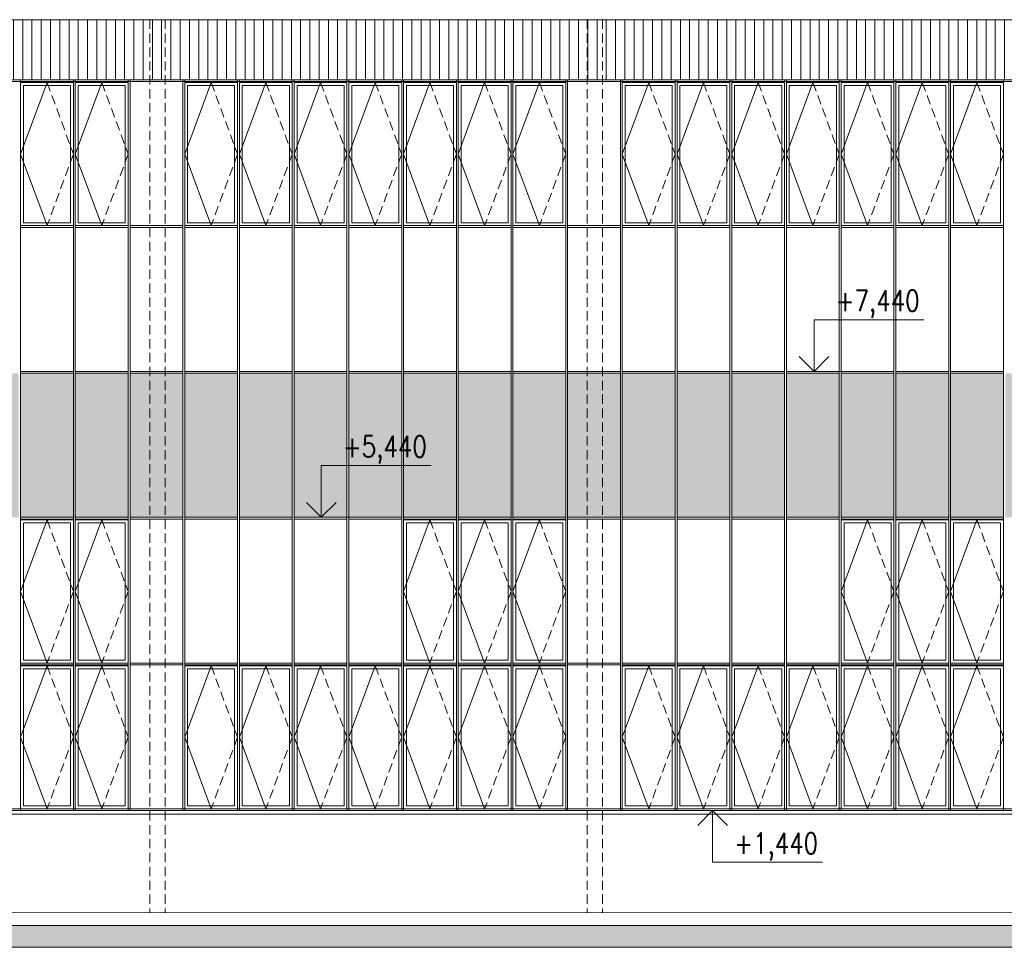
# Model space of a CAD drawing. Header units: millimetres. Extents: x -485339 to 350584, y -2181201 to -313328.
# Tile 102 of 115: x -93767 to -80267, y -547955 to -535230. Entities that reach past the tile are written whole.
import ezdxf
from ezdxf.enums import TextEntityAlignment as Align

# ---------------------------------------------------------------- set-up
doc = ezdxf.new("R2010")
doc.units = ezdxf.units.MM
doc.header["$LTSCALE"] = 10
doc.linetypes.add('ČÁRKOVANÁ', pattern=[19.05, 12.7, -6.35])
for name, color, linetype, lineweight, true_color in [('BOUR_OBV.PLÁŠT', 7, 'Continuous', 18, 0x4ccd32), ('BOUR_OKNA', 7, 'Continuous', 18, 0x4ccd32), ('BOUR_ŠRAFY', 7, 'Continuous', 18, 0x4ccd32)]:
    doc.layers.add(name, color=color, linetype=linetype, lineweight=lineweight, true_color=true_color)
for name, color, linetype, lineweight in [('St_kóty_výškové', 132, 'Continuous', 18), ('St_otvory_okna', 40, 'Continuous', 18), ('St_sloupy_opláštění_pohled', 25, 'ČÁRKOVANÁ', 18), ('St_čáry_obrys', 5, 'Continuous', 35), ('St_čáry_plné', 250, 'Continuous', 18), ('St_šrafy', 250, 'Continuous', 18)]:
    doc.layers.add(name, color=color, linetype=linetype, lineweight=lineweight)
doc.styles.add('ROMANS', font='romans.shx', dxfattribs={"width": 0.8})

# ---------------------------------------------------------------- blocks, each defined once
blk = doc.blocks.new('*U109')
at = {"layer": 'St_sloupy_opláštění_pohled'}
for points in [[(-105, 6125), (-105, -6125)], [(105, 6125), (105, -6125)]]:
    blk.add_lwpolyline(points, dxfattribs=at)
blk = doc.blocks.new('*U110')
at = {"layer": 'St_šrafy'}
for p in [(-18000, 0), (-12000, 0)]:
    blk.add_blockref('*U109', p, dxfattribs=at)
blk = doc.blocks.new('*U164')
at = {"color": 0, "linetype": 'ByBlock', "lineweight": -2}
blk.add_line((3, 0), (-7, 0), dxfattribs=at)
for points in [[(0, 0), (0, -6.12), (0, -6.12), (-13, -6.12)], [(1.75, -1.75), (0, 0), (-1.75, -1.75)]]:
    blk.add_lwpolyline(points, dxfattribs=at)
at = {"color": 0, "linetype": 'ByBlock', "lineweight": -2, "style": 'ROMANS', "width": 0.8}
blk.add_attdef('VYSKA', text='', height=2.5, dxfattribs=at).set_placement((-3.45, -2.62), align=Align.TOP_RIGHT)
blk.add_attdef('POPIS_001', text='', height=2.5, dxfattribs=at).set_placement((-12.5, -7.13), align=Align.TOP_LEFT)
blk = doc.blocks.new('*U165')
at = {"color": 0, "linetype": 'ByBlock', "lineweight": -2}
blk.add_line((3, 0), (-7, 0), dxfattribs=at)
for points in [[(0, 0), (0, 6.12), (0, 6.12), (-13, 6.12)], [(1.75, 1.75), (0, 0), (-1.75, 1.75)]]:
    blk.add_lwpolyline(points, dxfattribs=at)
at = {"color": 0, "linetype": 'ByBlock', "lineweight": -2, "style": 'ROMANS', "width": 0.8}
blk.add_attdef('VYSKA', text='', height=2.5, dxfattribs=at).set_placement((-3.45, 9.62), align=Align.TOP_RIGHT)
blk.add_attdef('POPIS_001', text='', height=2.5, dxfattribs=at).set_placement((-12.5, 5.12), align=Align.TOP_LEFT)
blk = doc.blocks.new('G$CE9516F89')
at = {"layer": 'St_otvory_okna', "color": 0}
for points in [[(0, 0), (725, 0), (725, 1962.5), (0, 1962.5)], [(40, 40), (685, 40), (685, 1922.5), (40, 1922.5)]]:
    blk.add_lwpolyline(points, close=True, dxfattribs=at)
blk.add_lwpolyline([(362.5, 1962.5), (0, 981.25), (362.5, 0)], dxfattribs=at)
at = {"layer": 'St_otvory_okna', "color": 0, "linetype": 'ČÁRKOVANÁ'}
blk.add_lwpolyline([(362.5, 1962.5), (725, 981.25), (362.5, 0)], dxfattribs=at)

msp = doc.modelspace()

# ---------------------------------------------------------------- hatches: boundary and pattern name
at = {"layer": 'BOUR_ŠRAFY'}
h = msp.add_hatch(dxfattribs=at)
h.set_pattern_fill('ANSI31', color=256, scale=40, angle=45)
h.set_pattern_definition([(90, (0, 160416.98), (-127, 8e-15), [])])
h.paths.add_polyline_path([(-105754.9, -536055.2), (-105029.9, -536055.2), (-105004.9, -536055.2), (-104279.9, -536055.2), (-104254.9, -536055.2), (-103529.9, -536055.2), (-103504.9, -536055.2), (-102779.9, -536055.2), (-102754.9, -536055.2), (-102029.9, -536055.2), (-102004.9, -536055.2), (-101279.9, -536055.2), (-101254.9, -536055.2), (-100529.9, -536055.2), (-100504.9, -536055.2), (-99779.9, -536055.2), (-99754.9, -536055.2), (-99029.9, -536055.2), (-99004.9, -536055.2), (-98279.9, -536055.2), (-98254.9, -536055.2), (-97529.9, -536055.2), (-97504.9, -536055.2), (-96779.9, -536055.2), (-96754.9, -536055.2), (-96029.9, -536055.2), (-96004.9, -536055.2), (-95279.9, -536055.2), (-95254.9, -536055.2), (-94529.9, -536055.2), (-94504.9, -536055.2), (-93779.9, -536055.2), (-93754.9, -536055.2), (-93029.9, -536055.2), (-93004.9, -536055.2), (-92279.9, -536055.2), (-92254.9, -536055.2), (-91529.9, -536055.2), (-91504.9, -536055.2), (-90779.9, -536055.2), (-90754.9, -536055.2), (-90029.9, -536055.2), (-90004.9, -536055.2), (-89279.9, -536055.2), (-89254.9, -536055.2), (-88529.9, -536055.2), (-88504.9, -536055.2), (-87779.9, -536055.2), (-87754.9, -536055.2), (-87029.9, -536055.2), (-87004.9, -536055.2), (-86279.9, -536055.2), (-86254.9, -536055.2), (-85529.9, -536055.2), (-85504.9, -536055.2), (-84779.9, -536055.2), (-84754.9, -536055.2), (-84029.9, -536055.2), (-84004.9, -536055.2), (-83279.9, -536055.2), (-83254.9, -536055.2), (-82529.9, -536055.2), (-82504.9, -536055.2), (-81779.9, -536055.2), (-81754.9, -536055.2), (-81029.9, -536055.2), (-81004.9, -536055.2), (-80279.9, -536055.2), (-80254.9, -536055.2), (-79529.9, -536055.2), (-79504.9, -536055.2), (-78779.9, -536055.2), (-78754.9, -536055.2), (-78029.9, -536055.2), (-78004.9, -536055.2), (-77279.9, -536055.2), (-77254.9, -536055.2), (-76529.9, -536055.2), (-76504.9, -536055.2), (-75779.9, -536055.2), (-75754.9, -536055.2), (-75029.9, -536055.2), (-75004.9, -536055.2), (-74279.9, -536055.2), (-74254.9, -536055.2), (-73529.9, -536055.2), (-73504.9, -536055.2), (-72779.9, -536055.2), (-72754.9, -536055.2), (-72029.9, -536055.2), (-72004.9, -536055.2), (-71279.9, -536055.2), (-71254.9, -536055.2), (-70529.9, -536055.2), (-70504.9, -536055.2), (-70504.9, -535230.1), (-140279.9, -535230.1), (-140279.9, -536055.2), (-140254.9, -536055.2), (-139529.9, -536055.2), (-139504.9, -536055.2), (-138779.9, -536055.2), (-138754.9, -536055.2), (-138029.9, -536055.2), (-138004.9, -536055.2), (-137279.9, -536055.2), (-137254.9, -536055.2), (-136529.9, -536055.2), (-136504.9, -536055.2), (-135779.9, -536055.2), (-135754.9, -536055.2), (-135029.9, -536055.2), (-135004.9, -536055.2), (-134279.9, -536055.2), (-134254.9, -536055.2), (-133529.9, -536055.2), (-133504.9, -536055.2), (-132779.9, -536055.2), (-132754.9, -536055.2), (-132029.9, -536055.2), (-132004.9, -536055.2), (-131279.9, -536055.2), (-131254.9, -536055.2), (-130529.9, -536055.2), (-130504.9, -536055.2), (-129779.9, -536055.2), (-129754.9, -536055.2), (-129029.9, -536055.2), (-129004.9, -536055.2), (-128279.9, -536055.2), (-128254.9, -536055.2), (-127529.9, -536055.2), (-127504.9, -536055.2), (-126779.9, -536055.2), (-126754.9, -536055.2), (-126029.9, -536055.2), (-126004.9, -536055.2), (-125279.9, -536055.2), (-125254.9, -536055.2), (-124529.9, -536055.2), (-124504.9, -536055.2), (-123779.9, -536055.2), (-123754.9, -536055.2), (-123029.9, -536055.2), (-123004.9, -536055.2), (-122279.9, -536055.2), (-122254.9, -536055.2), (-121529.9, -536055.2), (-121504.9, -536055.2), (-120779.9, -536055.2), (-120754.9, -536055.2), (-120029.9, -536055.2), (-120004.9, -536055.2), (-119279.9, -536055.2), (-119254.9, -536055.2), (-118529.9, -536055.2), (-118504.9, -536055.2), (-117779.9, -536055.2), (-117754.9, -536055.2), (-117029.9, -536055.2), (-117004.9, -536055.2), (-116279.9, -536055.2), (-116254.9, -536055.2), (-115529.9, -536055.2), (-115504.9, -536055.2), (-114779.9, -536055.2), (-114754.9, -536055.2), (-114029.9, -536055.2), (-114004.9, -536055.2), (-113279.9, -536055.2), (-113254.9, -536055.2), (-112529.9, -536055.2), (-112504.9, -536055.2), (-111779.9, -536055.2), (-111754.9, -536055.2), (-111029.9, -536055.2), (-111004.9, -536055.2), (-110279.9, -536055.2), (-110254.9, -536055.2), (-109529.9, -536055.2), (-109504.9, -536055.2), (-108779.9, -536055.2), (-108754.9, -536055.2), (-108029.9, -536055.2), (-108004.9, -536055.2), (-107279.9, -536055.2), (-107254.9, -536055.2), (-106529.9, -536055.2), (-106504.9, -536055.2), (-105779.9, -536055.2)])
at = {"layer": 'St_otvory_okna'}
h = msp.add_hatch(color=254, dxfattribs=at)
h.dxf.hatch_style = 1
h.paths.add_polyline_path([(-139504.9, -542055.2), (-138779.9, -542055.2), (-138779.9, -540080.2), (-139504.9, -540080.2)])
h.paths.add_polyline_path([(-138029.9, -540080.2), (-138754.9, -540080.2), (-138754.9, -542055.2), (-138029.9, -542055.2)])
h.paths.add_polyline_path([(-137279.9, -540080.2), (-138004.9, -540080.2), (-138004.9, -542055.2), (-137279.9, -542055.2)])
h.paths.add_polyline_path([(-136529.9, -540080.2), (-137254.9, -540080.2), (-137254.9, -542055.2), (-136529.9, -542055.2)])
h.paths.add_polyline_path([(-136504.9, -542055.2), (-135779.9, -542055.2), (-135779.9, -540080.2), (-136504.9, -540080.2)])
h.paths.add_polyline_path([(-135754.9, -542055.2), (-135029.9, -542055.2), (-135029.9, -540080.2), (-135754.9, -540080.2)])
h.paths.add_polyline_path([(-135004.9, -542055.2), (-134279.9, -542055.2), (-134279.9, -540080.2), (-135004.9, -540080.2)])
h.paths.add_polyline_path([(-134254.9, -542055.2), (-133529.9, -542055.2), (-133529.9, -540080.2), (-134254.9, -540080.2)])
h.paths.add_polyline_path([(-132779.9, -540080.2), (-133504.9, -540080.2), (-133504.9, -542055.2), (-132779.9, -542055.2)])
h.paths.add_polyline_path([(-132754.9, -542055.2), (-132029.9, -542055.2), (-132029.9, -540080.2), (-132754.9, -540080.2)])
h.paths.add_polyline_path([(-132004.9, -542055.2), (-131279.9, -542055.2), (-131279.9, -540080.2), (-132004.9, -540080.2)])
h.paths.add_polyline_path([(-131254.9, -542055.2), (-130529.9, -542055.2), (-130529.9, -540080.2), (-131254.9, -540080.2)])
h.paths.add_polyline_path([(-130504.9, -542055.2), (-129779.9, -542055.2), (-129779.9, -540080.2), (-130504.9, -540080.2)])
h.paths.add_polyline_path([(-129754.9, -542055.2), (-129029.9, -542055.2), (-129029.9, -540080.2), (-129754.9, -540080.2)])
h.paths.add_polyline_path([(-129004.9, -542055.2), (-128279.9, -542055.2), (-128279.9, -540080.2), (-129004.9, -540080.2)])
h.paths.add_polyline_path([(-128254.9, -542055.2), (-127529.9, -542055.2), (-127529.9, -540080.2), (-128254.9, -540080.2)])
h.paths.add_polyline_path([(-127504.9, -542055.2), (-126779.9, -542055.2), (-126779.9, -540080.2), (-127504.9, -540080.2)])
h.paths.add_polyline_path([(-126754.9, -542055.2), (-126029.9, -542055.2), (-126029.9, -540080.2), (-126754.9, -540080.2)])
h.paths.add_polyline_path([(-126004.9, -542055.2), (-125279.9, -542055.2), (-125279.9, -540080.2), (-126004.9, -540080.2)])
h.paths.add_polyline_path([(-125254.9, -542055.2), (-124529.9, -542055.2), (-124529.9, -540080.2), (-125254.9, -540080.2)])
h.paths.add_polyline_path([(-124504.9, -542055.2), (-123779.9, -542055.2), (-123779.9, -540080.2), (-124504.9, -540080.2)])
h.paths.add_polyline_path([(-123754.9, -542055.2), (-123029.9, -542055.2), (-123029.9, -540080.2), (-123754.9, -540080.2)])
h.paths.add_polyline_path([(-123004.9, -542055.2), (-122279.9, -542055.2), (-122279.9, -540080.2), (-123004.9, -540080.2)])
h.paths.add_polyline_path([(-122254.9, -542055.2), (-121529.9, -542055.2), (-121529.9, -540080.2), (-122254.9, -540080.2)])
h.paths.add_polyline_path([(-121504.9, -542055.2), (-120779.9, -542055.2), (-120779.9, -540080.2), (-121504.9, -540080.2)])
h.paths.add_polyline_path([(-120754.9, -542055.2), (-120029.9, -542055.2), (-120029.9, -540080.2), (-120754.9, -540080.2)])
h.paths.add_polyline_path([(-120004.9, -542055.2), (-119279.9, -542055.2), (-119279.9, -540080.2), (-120004.9, -540080.2)])
h.paths.add_polyline_path([(-119254.9, -542055.2), (-118529.9, -542055.2), (-118529.9, -540080.2), (-119254.9, -540080.2)])
h.paths.add_polyline_path([(-118504.9, -542055.2), (-117779.9, -542055.2), (-117779.9, -540080.2), (-118504.9, -540080.2)])
h.paths.add_polyline_path([(-117754.9, -542055.2), (-117029.9, -542055.2), (-117029.9, -540080.2), (-117754.9, -540080.2)])
h.paths.add_polyline_path([(-116254.9, -542055.2), (-115529.9, -542055.2), (-115529.9, -540080.2), (-116254.9, -540080.2)])
h.paths.add_polyline_path([(-117004.9, -542055.2), (-116279.9, -542055.2), (-116279.9, -540080.2), (-117004.9, -540080.2)])
h.paths.add_polyline_path([(-115504.9, -542055.2), (-114779.9, -542055.2), (-114779.9, -540080.2), (-115504.9, -540080.2)])
h.paths.add_polyline_path([(-114754.9, -542055.2), (-114029.9, -542055.2), (-114029.9, -540080.2), (-114754.9, -540080.2)])
h.paths.add_polyline_path([(-114004.9, -542055.2), (-113279.9, -542055.2), (-113279.9, -540080.2), (-114004.9, -540080.2)])
h.paths.add_polyline_path([(-113254.9, -542055.2), (-112529.9, -542055.2), (-112529.9, -540080.2), (-113254.9, -540080.2)])
h.paths.add_polyline_path([(-112504.9, -542055.2), (-111779.9, -542055.2), (-111779.9, -540080.2), (-112504.9, -540080.2)])
h.paths.add_polyline_path([(-111754.9, -542055.2), (-111029.9, -542055.2), (-111029.9, -540080.2), (-111754.9, -540080.2)])
h.paths.add_polyline_path([(-111004.9, -542055.2), (-110279.9, -542055.2), (-110279.9, -540080.2), (-111004.9, -540080.2)])
h.paths.add_polyline_path([(-110254.9, -542055.2), (-109529.9, -542055.2), (-109529.9, -540080.2), (-110254.9, -540080.2)])
h.paths.add_polyline_path([(-109504.9, -542055.2), (-108779.9, -542055.2), (-108779.9, -540080.2), (-109504.9, -540080.2)])
h.paths.add_polyline_path([(-108754.9, -542055.2), (-108029.9, -542055.2), (-108029.9, -540080.2), (-108754.9, -540080.2)])
h.paths.add_polyline_path([(-108004.9, -542055.2), (-107279.9, -542055.2), (-107279.9, -540080.2), (-108004.9, -540080.2)])
h.paths.add_polyline_path([(-107254.9, -542055.2), (-106529.9, -542055.2), (-106529.9, -540080.2), (-107254.9, -540080.2)])
h.paths.add_polyline_path([(-106504.9, -542055.2), (-105779.9, -542055.2), (-105779.9, -540080.2), (-106504.9, -540080.2)])
h.paths.add_polyline_path([(-105754.9, -542055.2), (-105029.9, -542055.2), (-105029.9, -540080.2), (-105754.9, -540080.2)])
h.paths.add_polyline_path([(-105004.9, -542055.2), (-104279.9, -542055.2), (-104279.9, -540080.2), (-105004.9, -540080.2)])
h.paths.add_polyline_path([(-104254.9, -542055.2), (-103529.9, -542055.2), (-103529.9, -540080.2), (-104254.9, -540080.2)])
h.paths.add_polyline_path([(-103504.9, -542055.2), (-102779.9, -542055.2), (-102779.9, -540080.2), (-103504.9, -540080.2)])
h.paths.add_polyline_path([(-102754.9, -542055.2), (-102029.9, -542055.2), (-102029.9, -540080.2), (-102754.9, -540080.2)])
h.paths.add_polyline_path([(-102004.9, -542055.2), (-101279.9, -542055.2), (-101279.9, -540080.2), (-102004.9, -540080.2)])
h.paths.add_polyline_path([(-101254.9, -542055.2), (-100529.9, -542055.2), (-100529.9, -540080.2), (-101254.9, -540080.2)])
h.paths.add_polyline_path([(-100504.9, -542055.2), (-99779.9, -542055.2), (-99779.9, -540080.2), (-100504.9, -540080.2)])
h.paths.add_polyline_path([(-99754.9, -542055.2), (-99029.9, -542055.2), (-99029.9, -540080.2), (-99754.9, -540080.2)])
h.paths.add_polyline_path([(-99004.9, -542055.2), (-98279.9, -542055.2), (-98279.9, -540080.2), (-99004.9, -540080.2)])
h.paths.add_polyline_path([(-98254.9, -542055.2), (-97529.9, -542055.2), (-97529.9, -540080.2), (-98254.9, -540080.2)])
h.paths.add_polyline_path([(-97504.9, -542055.2), (-96779.9, -542055.2), (-96779.9, -540080.2), (-97504.9, -540080.2)])
h.paths.add_polyline_path([(-96754.9, -542055.2), (-96029.9, -542055.2), (-96029.9, -540080.2), (-96754.9, -540080.2)])
h.paths.add_polyline_path([(-96004.9, -542055.2), (-95279.9, -542055.2), (-95279.9, -540080.2), (-96004.9, -540080.2)])
h.paths.add_polyline_path([(-95254.9, -542055.2), (-94529.9, -542055.2), (-94529.9, -540080.2), (-95254.9, -540080.2)])
h.paths.add_polyline_path([(-94504.9, -542055.2), (-93779.9, -542055.2), (-93779.9, -540080.2), (-94504.9, -540080.2)])
h.paths.add_polyline_path([(-93754.9, -542055.2), (-93029.9, -542055.2), (-93029.9, -540080.2), (-93754.9, -540080.2)])
h.paths.add_polyline_path([(-93004.9, -542055.2), (-92279.9, -542055.2), (-92279.9, -540080.2), (-93004.9, -540080.2)])
h.paths.add_polyline_path([(-92254.9, -542055.2), (-91529.9, -542055.2), (-91529.9, -540080.2), (-92254.9, -540080.2)])
h.paths.add_polyline_path([(-91504.9, -542055.2), (-90779.9, -542055.2), (-90779.9, -540080.2), (-91504.9, -540080.2)])
h.paths.add_polyline_path([(-90754.9, -542055.2), (-90029.9, -542055.2), (-90029.9, -540080.2), (-90754.9, -540080.2)])
h.paths.add_polyline_path([(-90004.9, -542055.2), (-89279.9, -542055.2), (-89279.9, -540080.2), (-90004.9, -540080.2)])
h.paths.add_polyline_path([(-89254.9, -542055.2), (-88529.9, -542055.2), (-88529.9, -540080.2), (-89254.9, -540080.2)])
h.paths.add_polyline_path([(-88504.9, -542055.2), (-87779.9, -542055.2), (-87779.9, -540080.2), (-88504.9, -540080.2)])
h.paths.add_polyline_path([(-87754.9, -542055.2), (-87029.9, -542055.2), (-87029.9, -540080.2), (-87754.9, -540080.2)])
h.paths.add_polyline_path([(-87004.9, -542055.2), (-86279.9, -542055.2), (-86279.9, -540080.2), (-87004.9, -540080.2)])
h.paths.add_polyline_path([(-86254.9, -542055.2), (-85529.9, -542055.2), (-85529.9, -540080.2), (-86254.9, -540080.2)])
h.paths.add_polyline_path([(-85504.9, -542055.2), (-84779.9, -542055.2), (-84779.9, -540080.2), (-85504.9, -540080.2)])
h.paths.add_polyline_path([(-84754.9, -542055.2), (-84029.9, -542055.2), (-84029.9, -540080.2), (-84754.9, -540080.2)])
h.paths.add_polyline_path([(-84004.9, -542055.2), (-83279.9, -542055.2), (-83279.9, -540080.2), (-84004.9, -540080.2)])
h.paths.add_polyline_path([(-83254.9, -542055.2), (-82529.9, -542055.2), (-82529.9, -540080.2), (-83254.9, -540080.2)])
h.paths.add_polyline_path([(-82504.9, -542055.2), (-81779.9, -542055.2), (-81779.9, -540080.2), (-82504.9, -540080.2)])
h.paths.add_polyline_path([(-81754.9, -542055.2), (-81029.9, -542055.2), (-81029.9, -540080.2), (-81754.9, -540080.2)])
h.paths.add_polyline_path([(-81004.9, -542055.2), (-80279.9, -542055.2), (-80279.9, -540080.2), (-81004.9, -540080.2)])
h.paths.add_polyline_path([(-80254.9, -542055.2), (-79529.9, -542055.2), (-79529.9, -540080.2), (-80254.9, -540080.2)])
h.paths.add_polyline_path([(-79504.9, -542055.2), (-78779.9, -542055.2), (-78779.9, -540080.2), (-79504.9, -540080.2)])
h.paths.add_polyline_path([(-78754.9, -542055.2), (-78029.9, -542055.2), (-78029.9, -540080.2), (-78754.9, -540080.2)])
h.paths.add_polyline_path([(-78004.9, -542055.2), (-77279.9, -542055.2), (-77279.9, -540080.2), (-78004.9, -540080.2)])
h.paths.add_polyline_path([(-77254.9, -542055.2), (-76529.9, -542055.2), (-76529.9, -540080.2), (-77254.9, -540080.2)])
h.paths.add_polyline_path([(-76504.9, -542055.2), (-75779.9, -542055.2), (-75779.9, -540080.2), (-76504.9, -540080.2)])
h.paths.add_polyline_path([(-75754.9, -542055.2), (-75029.9, -542055.2), (-75029.9, -540080.2), (-75754.9, -540080.2)])
h.paths.add_polyline_path([(-75004.9, -542055.2), (-74279.9, -542055.2), (-74279.9, -540080.2), (-75004.9, -540080.2)])
h.paths.add_polyline_path([(-74254.9, -542055.2), (-73529.9, -542055.2), (-73529.9, -540080.2), (-74254.9, -540080.2)])
h.paths.add_polyline_path([(-72779.9, -540080.2), (-73504.9, -540080.2), (-73504.9, -542055.2), (-72779.9, -542055.2)])
h.paths.add_polyline_path([(-72029.9, -540080.2), (-72754.9, -540080.2), (-72754.9, -542055.2), (-72029.9, -542055.2)])
h.paths.add_polyline_path([(-71279.9, -540080.2), (-72004.9, -540080.2), (-72004.9, -542055.2), (-71279.9, -542055.2)])
h.paths.add_polyline_path([(-70529.9, -540080.2), (-71254.9, -540080.2), (-71254.9, -542055.2), (-70529.9, -542055.2)])
at = {"layer": 'St_šrafy'}
h = msp.add_hatch(color=256, dxfattribs=at)
h.dxf.hatch_style = 1
h.paths.add_polyline_path([(-142454.3, -547955.2), (-42636.8, -547955.2), (-42636.8, -547655.2), (-142454.3, -547655.2)])

# ---------------------------------------------------------------- linework, layer by layer
at = {"layer": 'BOUR_OBV.PLÁŠT'}
for p, q in [((-140279.9, -536055.2), (-70504.9, -536055.2)), ((-140254.9, -536080.2), (-70529.9, -536080.2)), ((-93754.9, -540080.2), (-93754.9, -542055.2)), ((-93029.9, -540080.2), (-93754.9, -540080.2)), ((-93029.9, -542055.2), (-93029.9, -540080.2)), ((-93004.9, -540080.2), (-93004.9, -542055.2)), ((-92279.9, -540080.2), (-93004.9, -540080.2)), ((-92279.9, -542055.2), (-92279.9, -540080.2)), ((-92254.9, -540080.2), (-92254.9, -542055.2)), ((-91529.9, -540080.2), (-92254.9, -540080.2)), ((-91529.9, -542055.2), (-91529.9, -540080.2)), ((-91504.9, -540080.2), (-91504.9, -542055.2)), ((-90779.9, -540080.2), (-91504.9, -540080.2)), ((-90779.9, -542055.2), (-90779.9, -540080.2)), ((-90754.9, -540080.2), (-90754.9, -542055.2)), ((-90029.9, -540080.2), (-90754.9, -540080.2)), ((-90029.9, -542055.2), (-90029.9, -540080.2)), ((-90004.9, -540080.2), (-90004.9, -542055.2)), ((-89279.9, -540080.2), (-90004.9, -540080.2)), ((-89279.9, -542055.2), (-89279.9, -540080.2)), ((-89254.9, -540080.2), (-89254.9, -542055.2)), ((-88529.9, -540080.2), (-89254.9, -540080.2)), ((-88529.9, -542055.2), (-88529.9, -540080.2)), ((-88504.9, -540080.2), (-88504.9, -542055.2)), ((-87779.9, -540080.2), (-88504.9, -540080.2)), ((-87779.9, -542055.2), (-87779.9, -540080.2)), ((-87754.9, -540080.2), (-87754.9, -542055.2)), ((-87029.9, -540080.2), (-87754.9, -540080.2)), ((-87029.9, -542055.2), (-87029.9, -540080.2)), ((-87004.9, -540080.2), (-87004.9, -542055.2)), ((-86279.9, -540080.2), (-87004.9, -540080.2)), ((-86279.9, -542055.2), (-86279.9, -540080.2)), ((-86254.9, -540080.2), (-86254.9, -542055.2)), ((-85529.9, -540080.2), (-86254.9, -540080.2)), ((-85529.9, -542055.2), (-85529.9, -540080.2)), ((-85504.9, -540080.2), (-85504.9, -542055.2)), ((-84779.9, -540080.2), (-85504.9, -540080.2)), ((-84779.9, -542055.2), (-84779.9, -540080.2)), ((-84754.9, -540080.2), (-84754.9, -542055.2)), ((-84029.9, -540080.2), (-84754.9, -540080.2)), ((-84029.9, -542055.2), (-84029.9, -540080.2)), ((-84004.9, -540080.2), (-84004.9, -542055.2)), ((-83279.9, -540080.2), (-84004.9, -540080.2)), ((-83279.9, -542055.2), (-83279.9, -540080.2)), ((-83254.9, -540080.2), (-83254.9, -542055.2)), ((-82529.9, -540080.2), (-83254.9, -540080.2)), ((-82529.9, -542055.2), (-82529.9, -540080.2)), ((-82504.9, -540080.2), (-82504.9, -542055.2)), ((-81779.9, -540080.2), (-82504.9, -540080.2)), ((-81779.9, -542055.2), (-81779.9, -540080.2)), ((-81754.9, -540080.2), (-81754.9, -542055.2)), ((-81029.9, -540080.2), (-81754.9, -540080.2)), ((-81029.9, -542055.2), (-81029.9, -540080.2)), ((-81004.9, -540080.2), (-81004.9, -542055.2)), ((-80279.9, -540080.2), (-81004.9, -540080.2)), ((-80279.9, -542055.2), (-80279.9, -540080.2)), ((-93754.9, -542055.2), (-93029.9, -542055.2)), ((-93004.9, -542055.2), (-92279.9, -542055.2)), ((-92254.9, -542055.2), (-91529.9, -542055.2)), ((-91504.9, -542055.2), (-90779.9, -542055.2)), ((-90754.9, -542055.2), (-90029.9, -542055.2)), ((-90004.9, -542055.2), (-89279.9, -542055.2)), ((-89254.9, -542055.2), (-88529.9, -542055.2)), ((-88504.9, -542055.2), (-87779.9, -542055.2)), ((-87754.9, -542055.2), (-87029.9, -542055.2)), ((-87004.9, -542055.2), (-86279.9, -542055.2)), ((-86254.9, -542055.2), (-85529.9, -542055.2)), ((-85504.9, -542055.2), (-84779.9, -542055.2)), ((-84754.9, -542055.2), (-84029.9, -542055.2)), ((-84004.9, -542055.2), (-83279.9, -542055.2)), ((-83254.9, -542055.2), (-82529.9, -542055.2)), ((-82504.9, -542055.2), (-81779.9, -542055.2)), ((-81754.9, -542055.2), (-81029.9, -542055.2)), ((-81004.9, -542055.2), (-80279.9, -542055.2)), ((-70529.9, -546055.2), (-140254.9, -546055.2)), ((-70504.9, -546080.2), (-140279.9, -546080.2))]:
    msp.add_line(p, q, dxfattribs=at)
for points in [[(-93754.9, -536055.2), (-93029.9, -536055.2)], [(-93754.9, -546080.2), (-93754.9, -536055.2)], [(-93754.9, -536080.2), (-93029.9, -536080.2)], [(-93029.9, -546080.2), (-93029.9, -536055.2)], [(-93004.9, -536055.2), (-92279.9, -536055.2)], [(-93004.9, -546080.2), (-93004.9, -536055.2)], [(-93004.9, -536080.2), (-92279.9, -536080.2)], [(-92279.9, -546080.2), (-92279.9, -536055.2)], [(-92254.9, -536055.2), (-91529.9, -536055.2)], [(-92254.9, -546080.2), (-92254.9, -536055.2)], [(-92254.9, -536080.2), (-91529.9, -536080.2)], [(-91529.9, -546080.2), (-91529.9, -536055.2)], [(-91504.9, -536055.2), (-90779.9, -536055.2)], [(-91504.9, -546080.2), (-91504.9, -536055.2)], [(-91504.9, -536080.2), (-90779.9, -536080.2)], [(-90779.9, -546080.2), (-90779.9, -536055.2)], [(-90754.9, -536055.2), (-90029.9, -536055.2)], [(-90754.9, -546080.2), (-90754.9, -536055.2)], [(-90754.9, -536080.2), (-90029.9, -536080.2)], [(-90029.9, -546080.2), (-90029.9, -536055.2)], [(-90004.9, -536055.2), (-89279.9, -536055.2)], [(-90004.9, -546080.2), (-90004.9, -536055.2)], [(-90004.9, -536080.2), (-89279.9, -536080.2)], [(-89279.9, -546080.2), (-89279.9, -536055.2)], [(-89254.9, -536055.2), (-88529.9, -536055.2)], [(-89254.9, -546080.2), (-89254.9, -536055.2)], [(-89254.9, -536080.2), (-88529.9, -536080.2)], [(-88529.9, -546080.2), (-88529.9, -536055.2)], [(-88504.9, -536055.2), (-87779.9, -536055.2)], [(-88504.9, -546080.2), (-88504.9, -536055.2)], [(-88504.9, -536080.2), (-87779.9, -536080.2)], [(-87779.9, -546080.2), (-87779.9, -536055.2)], [(-87754.9, -536055.2), (-87029.9, -536055.2)], [(-87754.9, -546080.2), (-87754.9, -536055.2)], [(-87754.9, -536080.2), (-87029.9, -536080.2)], [(-87029.9, -546080.2), (-87029.9, -536055.2)], [(-87004.9, -536055.2), (-86279.9, -536055.2)], [(-87004.9, -546080.2), (-87004.9, -536055.2)], [(-87004.9, -536080.2), (-86279.9, -536080.2)], [(-86279.9, -546080.2), (-86279.9, -536055.2)], [(-86254.9, -536055.2), (-85529.9, -536055.2)], [(-86254.9, -546080.2), (-86254.9, -536055.2)], [(-86254.9, -536080.2), (-85529.9, -536080.2)], [(-85529.9, -546080.2), (-85529.9, -536055.2)], [(-85504.9, -536055.2), (-84779.9, -536055.2)], [(-85504.9, -546080.2), (-85504.9, -536055.2)], [(-85504.9, -536080.2), (-84779.9, -536080.2)], [(-84779.9, -546080.2), (-84779.9, -536055.2)], [(-84754.9, -536055.2), (-84029.9, -536055.2)], [(-84754.9, -546080.2), (-84754.9, -536055.2)], [(-84754.9, -536080.2), (-84029.9, -536080.2)], [(-84029.9, -546080.2), (-84029.9, -536055.2)], [(-84004.9, -536055.2), (-83279.9, -536055.2)], [(-84004.9, -546080.2), (-84004.9, -536055.2)], [(-84004.9, -536080.2), (-83279.9, -536080.2)], [(-83279.9, -546080.2), (-83279.9, -536055.2)], [(-83254.9, -536055.2), (-82529.9, -536055.2)], [(-83254.9, -546080.2), (-83254.9, -536055.2)], [(-83254.9, -536080.2), (-82529.9, -536080.2)], [(-82529.9, -546080.2), (-82529.9, -536055.2)], [(-82504.9, -536055.2), (-81779.9, -536055.2)], [(-82504.9, -546080.2), (-82504.9, -536055.2)], [(-82504.9, -536080.2), (-81779.9, -536080.2)], [(-81779.9, -546080.2), (-81779.9, -536055.2)], [(-81754.9, -536055.2), (-81029.9, -536055.2)], [(-81754.9, -546080.2), (-81754.9, -536055.2)], [(-81754.9, -536080.2), (-81029.9, -536080.2)], [(-81029.9, -546080.2), (-81029.9, -536055.2)], [(-81004.9, -536055.2), (-80279.9, -536055.2)], [(-81004.9, -546080.2), (-81004.9, -536055.2)], [(-81004.9, -536080.2), (-80279.9, -536080.2)], [(-80279.9, -546080.2), (-80279.9, -536055.2)], [(-93754.9, -538055.2), (-93029.9, -538055.2)], [(-93754.9, -538080.2), (-93029.9, -538080.2)], [(-93004.9, -538055.2), (-92279.9, -538055.2)], [(-93004.9, -538080.2), (-92279.9, -538080.2)], [(-92254.9, -538055.2), (-91529.9, -538055.2)], [(-92254.9, -538080.2), (-91529.9, -538080.2)], [(-91504.9, -538055.2), (-90779.9, -538055.2)], [(-91504.9, -538080.2), (-90779.9, -538080.2)], [(-90754.9, -538055.2), (-90029.9, -538055.2)], [(-90754.9, -538080.2), (-90029.9, -538080.2)], [(-90004.9, -538055.2), (-89279.9, -538055.2)], [(-90004.9, -538080.2), (-89279.9, -538080.2)], [(-89254.9, -538055.2), (-88529.9, -538055.2)], [(-89254.9, -538080.2), (-88529.9, -538080.2)], [(-88504.9, -538055.2), (-87779.9, -538055.2)], [(-88504.9, -538080.2), (-87779.9, -538080.2)], [(-87754.9, -538055.2), (-87029.9, -538055.2)], [(-87754.9, -538080.2), (-87029.9, -538080.2)], [(-87004.9, -538055.2), (-86279.9, -538055.2)], [(-87004.9, -538080.2), (-86279.9, -538080.2)], [(-86254.9, -538055.2), (-85529.9, -538055.2)], [(-86254.9, -538080.2), (-85529.9, -538080.2)], [(-85504.9, -538055.2), (-84779.9, -538055.2)], [(-85504.9, -538080.2), (-84779.9, -538080.2)], [(-84754.9, -538055.2), (-84029.9, -538055.2)], [(-84754.9, -538080.2), (-84029.9, -538080.2)], [(-84004.9, -538055.2), (-83279.9, -538055.2)], [(-84004.9, -538080.2), (-83279.9, -538080.2)], [(-83254.9, -538055.2), (-82529.9, -538055.2)], [(-83254.9, -538080.2), (-82529.9, -538080.2)], [(-82504.9, -538055.2), (-81779.9, -538055.2)], [(-82504.9, -538080.2), (-81779.9, -538080.2)], [(-81754.9, -538055.2), (-81029.9, -538055.2)], [(-81754.9, -538080.2), (-81029.9, -538080.2)], [(-81004.9, -538055.2), (-80279.9, -538055.2)], [(-81004.9, -538080.2), (-80279.9, -538080.2)], [(-93754.9, -540055.2), (-93029.9, -540055.2)], [(-93754.9, -540080.2), (-93029.9, -540080.2)], [(-93004.9, -540055.2), (-92279.9, -540055.2)], [(-93004.9, -540080.2), (-92279.9, -540080.2)], [(-92254.9, -540055.2), (-91529.9, -540055.2)], [(-92254.9, -540080.2), (-91529.9, -540080.2)], [(-91504.9, -540055.2), (-90779.9, -540055.2)], [(-91504.9, -540080.2), (-90779.9, -540080.2)], [(-90754.9, -540055.2), (-90029.9, -540055.2)], [(-90754.9, -540080.2), (-90029.9, -540080.2)], [(-90004.9, -540055.2), (-89279.9, -540055.2)], [(-90004.9, -540080.2), (-89279.9, -540080.2)], [(-89254.9, -540055.2), (-88529.9, -540055.2)], [(-89254.9, -540080.2), (-88529.9, -540080.2)], [(-88504.9, -540055.2), (-87779.9, -540055.2)], [(-88504.9, -540080.2), (-87779.9, -540080.2)], [(-87754.9, -540055.2), (-87029.9, -540055.2)], [(-87754.9, -540080.2), (-87029.9, -540080.2)], [(-87004.9, -540055.2), (-86279.9, -540055.2)], [(-87004.9, -540080.2), (-86279.9, -540080.2)], [(-86254.9, -540055.2), (-85529.9, -540055.2)], [(-86254.9, -540080.2), (-85529.9, -540080.2)], [(-85504.9, -540055.2), (-84779.9, -540055.2)], [(-85504.9, -540080.2), (-84779.9, -540080.2)], [(-84754.9, -540055.2), (-84029.9, -540055.2)], [(-84754.9, -540080.2), (-84029.9, -540080.2)], [(-84004.9, -540055.2), (-83279.9, -540055.2)], [(-84004.9, -540080.2), (-83279.9, -540080.2)], [(-83254.9, -540055.2), (-82529.9, -540055.2)], [(-83254.9, -540080.2), (-82529.9, -540080.2)], [(-82504.9, -540055.2), (-81779.9, -540055.2)], [(-82504.9, -540080.2), (-81779.9, -540080.2)], [(-81754.9, -540055.2), (-81029.9, -540055.2)], [(-81754.9, -540080.2), (-81029.9, -540080.2)], [(-81004.9, -540055.2), (-80279.9, -540055.2)], [(-81004.9, -540080.2), (-80279.9, -540080.2)], [(-93754.9, -542055.2), (-93029.9, -542055.2)], [(-93754.9, -542080.2), (-93029.9, -542080.2)], [(-93004.9, -542055.2), (-92279.9, -542055.2)], [(-93004.9, -542080.2), (-92279.9, -542080.2)], [(-92254.9, -542055.2), (-91529.9, -542055.2)], [(-92254.9, -542080.2), (-91529.9, -542080.2)], [(-91504.9, -542055.2), (-90779.9, -542055.2)], [(-91504.9, -542080.2), (-90779.9, -542080.2)], [(-90754.9, -542055.2), (-90029.9, -542055.2)], [(-90754.9, -542080.2), (-90029.9, -542080.2)], [(-90004.9, -542055.2), (-89279.9, -542055.2)], [(-90004.9, -542080.2), (-89279.9, -542080.2)], [(-89254.9, -542055.2), (-88529.9, -542055.2)], [(-89254.9, -542080.2), (-88529.9, -542080.2)], [(-88504.9, -542055.2), (-87779.9, -542055.2)], [(-88504.9, -542080.2), (-87779.9, -542080.2)], [(-87754.9, -542055.2), (-87029.9, -542055.2)], [(-87754.9, -542080.2), (-87029.9, -542080.2)], [(-87004.9, -542055.2), (-86279.9, -542055.2)], [(-87004.9, -542080.2), (-86279.9, -542080.2)], [(-86254.9, -542055.2), (-85529.9, -542055.2)], [(-86254.9, -542080.2), (-85529.9, -542080.2)], [(-85504.9, -542055.2), (-84779.9, -542055.2)], [(-85504.9, -542080.2), (-84779.9, -542080.2)], [(-84754.9, -542055.2), (-84029.9, -542055.2)], [(-84754.9, -542080.2), (-84029.9, -542080.2)], [(-84004.9, -542055.2), (-83279.9, -542055.2)], [(-84004.9, -542080.2), (-83279.9, -542080.2)], [(-83254.9, -542055.2), (-82529.9, -542055.2)], [(-83254.9, -542080.2), (-82529.9, -542080.2)], [(-82504.9, -542055.2), (-81779.9, -542055.2)], [(-82504.9, -542080.2), (-81779.9, -542080.2)], [(-81754.9, -542055.2), (-81029.9, -542055.2)], [(-81754.9, -542080.2), (-81029.9, -542080.2)], [(-81004.9, -542055.2), (-80279.9, -542055.2)], [(-81004.9, -542080.2), (-80279.9, -542080.2)], [(-93754.9, -544055.2), (-93029.9, -544055.2)], [(-93754.9, -544080.2), (-93029.9, -544080.2)], [(-93004.9, -544055.2), (-92279.9, -544055.2)], [(-93004.9, -544080.2), (-92279.9, -544080.2)], [(-92254.9, -544055.2), (-91529.9, -544055.2)], [(-92254.9, -544080.2), (-91529.9, -544080.2)], [(-91504.9, -544055.2), (-90779.9, -544055.2)], [(-91504.9, -544080.2), (-90779.9, -544080.2)], [(-90754.9, -544055.2), (-90029.9, -544055.2)], [(-90754.9, -544080.2), (-90029.9, -544080.2)], [(-90004.9, -544055.2), (-89279.9, -544055.2)], [(-90004.9, -544080.2), (-89279.9, -544080.2)], [(-89254.9, -544055.2), (-88529.9, -544055.2)], [(-89254.9, -544080.2), (-88529.9, -544080.2)], [(-88504.9, -544055.2), (-87779.9, -544055.2)], [(-88504.9, -544080.2), (-87779.9, -544080.2)], [(-87754.9, -544055.2), (-87029.9, -544055.2)], [(-87754.9, -544080.2), (-87029.9, -544080.2)], [(-87004.9, -544055.2), (-86279.9, -544055.2)], [(-87004.9, -544080.2), (-86279.9, -544080.2)], [(-86254.9, -544055.2), (-85529.9, -544055.2)], [(-86254.9, -544080.2), (-85529.9, -544080.2)], [(-85504.9, -544055.2), (-84779.9, -544055.2)], [(-85504.9, -544080.2), (-84779.9, -544080.2)], [(-84754.9, -544055.2), (-84029.9, -544055.2)], [(-84754.9, -544080.2), (-84029.9, -544080.2)], [(-84004.9, -544055.2), (-83279.9, -544055.2)], [(-84004.9, -544080.2), (-83279.9, -544080.2)], [(-83254.9, -544055.2), (-82529.9, -544055.2)], [(-83254.9, -544080.2), (-82529.9, -544080.2)], [(-82504.9, -544055.2), (-81779.9, -544055.2)], [(-82504.9, -544080.2), (-81779.9, -544080.2)], [(-81754.9, -544055.2), (-81029.9, -544055.2)], [(-81754.9, -544080.2), (-81029.9, -544080.2)], [(-81004.9, -544055.2), (-80279.9, -544055.2)], [(-81004.9, -544080.2), (-80279.9, -544080.2)]]:
    msp.add_lwpolyline(points, dxfattribs=at)
at = {"layer": 'St_čáry_obrys', "const_width": 10}
msp.add_lwpolyline([(-142454.3, -547480.2), (-42636.8, -547480.2)], dxfattribs=at)
at = {"layer": 'St_čáry_plné'}
for points in [[(-140279.9, -546080.2), (-70504.9, -546080.2)], [(-140279.9, -546130.2), (-70504.9, -546130.2)]]:
    msp.add_lwpolyline(points, dxfattribs=at)
at = {"layer": 'St_šrafy'}
msp.add_lwpolyline([(-140579.9, -535230.1), (-70504.9, -535230.1)], dxfattribs=at)
msp.add_lwpolyline([(-142454.3, -547955.2), (-42636.8, -547955.2), (-42636.8, -547655.2), (-142454.3, -547655.2)], close=True, dxfattribs=at)

# ---------------------------------------------------------------- block references
at = {"layer": 'BOUR_OKNA'}
for p in [(-93754.9, -538055.2), (-93004.9, -538055.2), (-91504.9, -538055.2), (-90754.9, -538055.2), (-90004.9, -538055.2), (-89254.9, -538055.2), (-88504.9, -538055.2), (-87754.9, -538055.2), (-87004.9, -538055.2), (-85504.9, -538055.2), (-84754.9, -538055.2), (-84004.9, -538055.2), (-83254.9, -538055.2), (-82504.9, -538055.2), (-81754.9, -538055.2), (-81004.9, -538055.2), (-93754.9, -544055.2), (-93004.9, -544055.2), (-88504.9, -544055.2), (-87754.9, -544055.2), (-87004.9, -544055.2), (-82504.9, -544055.2), (-81754.9, -544055.2), (-81004.9, -544055.2), (-93754.9, -546055.2), (-93004.9, -546055.2), (-91504.9, -546055.2), (-90754.9, -546055.2), (-90004.9, -546055.2), (-89254.9, -546055.2), (-88504.9, -546055.2), (-87754.9, -546055.2), (-87004.9, -546055.2), (-85504.9, -546055.2), (-84754.9, -546055.2), (-84004.9, -546055.2), (-83254.9, -546055.2), (-82504.9, -546055.2), (-81754.9, -546055.2), (-81004.9, -546055.2)]:
    msp.add_blockref('G$CE9516F89', p, dxfattribs=at)
at = {"layer": 'St_kóty_výškové'}
ref = msp.add_blockref('*U165', (-82876.2, -540055.2), dxfattribs=dict(at, xscale=-115.8301158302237, yscale=115.8301158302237, zscale=115.8301158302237))
ref.add_attrib('VYSKA', '+7,440', dxfattribs={"layer": '0', "color": 0, "linetype": 'ByBlock', "lineweight": -2, "height": 289.58, "style": 'ROMANS', "width": 0.8}).set_placement((-81428.4, -538940.3), align=Align.TOP_RIGHT)
ref = msp.add_blockref('*U165', (-89632.4, -542055.2), dxfattribs=dict(at, xscale=-115.8301158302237, yscale=115.8301158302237, zscale=115.8301158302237))
ref.add_attrib('VYSKA', '+5,440', dxfattribs={"layer": '0', "color": 0, "linetype": 'ByBlock', "lineweight": -2, "height": 289.58, "style": 'ROMANS', "width": 0.8}).set_placement((-88184.6, -540940.3), align=Align.TOP_RIGHT)
ref = msp.add_blockref('*U164', (-84267.4, -546080.2), dxfattribs=dict(at, xscale=-115.8301158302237, yscale=115.8301158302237, zscale=115.8301158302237))
ref.add_attrib('VYSKA', '+1,440', dxfattribs={"layer": '0', "color": 0, "linetype": 'ByBlock', "lineweight": -2, "height": 289.58, "style": 'ROMANS', "width": 0.8}).set_placement((-82819.6, -546384.2), align=Align.TOP_RIGHT)
at = {"layer": 'St_šrafy'}
msp.add_blockref('*U110', (-73879.9, -541355.1), dxfattribs=at)

doc.saveas('drawing.dxf')
